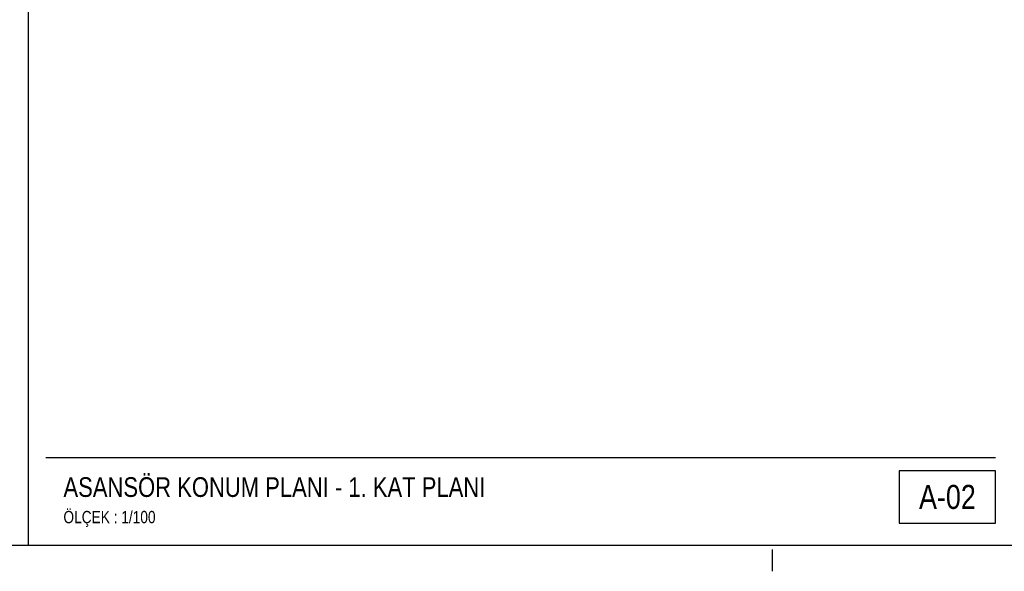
# Model space of a CAD drawing. Header units: centimetres. Extents: x 0 to 14570, y -30 to 2970.
# Tile 2 of 32: x 1140 to 2265, y -30 to 600. Entities that reach past the tile are written whole.
import ezdxf
from ezdxf.enums import TextEntityAlignment as Align

# ---------------------------------------------------------------- set-up
doc = ezdxf.new("R2010")
doc.units = ezdxf.units.CM
doc.linetypes.add('CENTER', pattern=[40, 25, -5, 5, -5])
for name, color, linetype in [('ASN-ANTET', 4, 'CONTINUOUS'), ('ASN-BASLIK', 5, 'CONTINUOUS'), ('ASN-CERCEVE', 7, 'CONTINUOUS'), ('ASN-EKSEN', 8, 'CENTER')]:
    doc.layers.add(name, color=color, linetype=linetype)
doc.styles.get("Standard").update_dxf_attribs({"font": 'arial.ttf', "width": 0.8})

msp = doc.modelspace()

# ---------------------------------------------------------------- linework, layer by layer
at = {"layer": 'ASN-ANTET'}
msp.add_line((1170, 100), (2255, 100), dxfattribs=at)
msp.add_lwpolyline([(2145, 25), (2255, 25), (2255, 85), (2145, 85)], close=True, dxfattribs=at)
at = {"layer": 'ASN-CERCEVE'}
msp.add_line((1150, 0), (1150, 2970), dxfattribs=at)
for points in [[(0, 0), (14570, 0), (14570, 2970), (0, 2970)], [(100, 0), (14545, 0), (14545, 2970), (100, 2970)]]:
    msp.add_lwpolyline(points, close=True, dxfattribs=at)
at = {"layer": 'ASN-EKSEN'}
msp.add_line((2000, -30), (2000, -5), dxfattribs=at)

# ---------------------------------------------------------------- texts
at = {"layer": 'ASN-ANTET', "width": 0.8}
msp.add_text('A-02', height=27.5, dxfattribs=at).set_placement((2200, 55), align=Align.MIDDLE_CENTER)
msp.add_text('ÖLÇEK : 1/100', height=14, dxfattribs=at).set_placement((1190, 25))
at = {"layer": 'ASN-BASLIK', "width": 0.8}
msp.add_text('ASANSÖR KONUM PLANI - 1. KAT PLANI', height=22.5, dxfattribs=at).set_placement((1190, 55))

doc.saveas('drawing.dxf')
